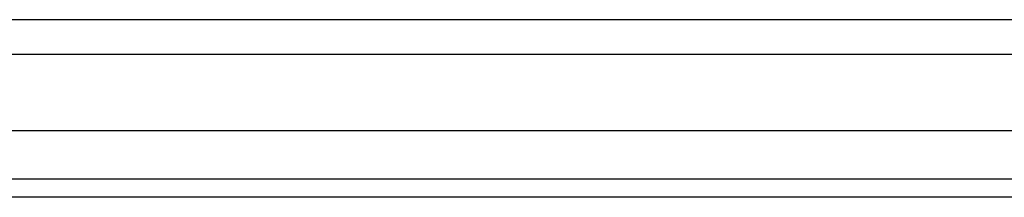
# Model space of a CAD drawing. Header units: inches. Extents: x 2.8 to 80.3, y 4.6 to 43.1.
# Tile 15 of 83: x 7.9 to 12.9, y 13 to 13.9. Entities that reach past the tile are written whole.
import ezdxf

# ---------------------------------------------------------------- set-up
doc = ezdxf.new("R2010")
doc.units = ezdxf.units.IN
doc.header["$MEASUREMENT"] = 0
doc.layers.add('Visible Edges(ANSI)', color=7, linetype='Continuous', lineweight=25)
doc.layers.add('Visible Tangent Edges(ANSI)', color=7, linetype='Continuous', lineweight=25)

msp = doc.modelspace()

# ---------------------------------------------------------------- linework, layer by layer
at = {"layer": 'Visible Edges(ANSI)'}
for p, q in [((17.5326, 13.9309), (3.9076, 13.9309)), ((3.6788, 13.7543), (17.823, 13.7543)), ((17.823, 13.3606), (3.6788, 13.3606)), ((18.5741, 13.0199), (2.9481, 13.0199))]:
    msp.add_line(p, q, dxfattribs=at)
at = {"layer": 'Visible Tangent Edges(ANSI)'}
msp.add_line((18.5741, 13.1129), (2.9481, 13.1129), dxfattribs=at)

doc.saveas('drawing.dxf')
